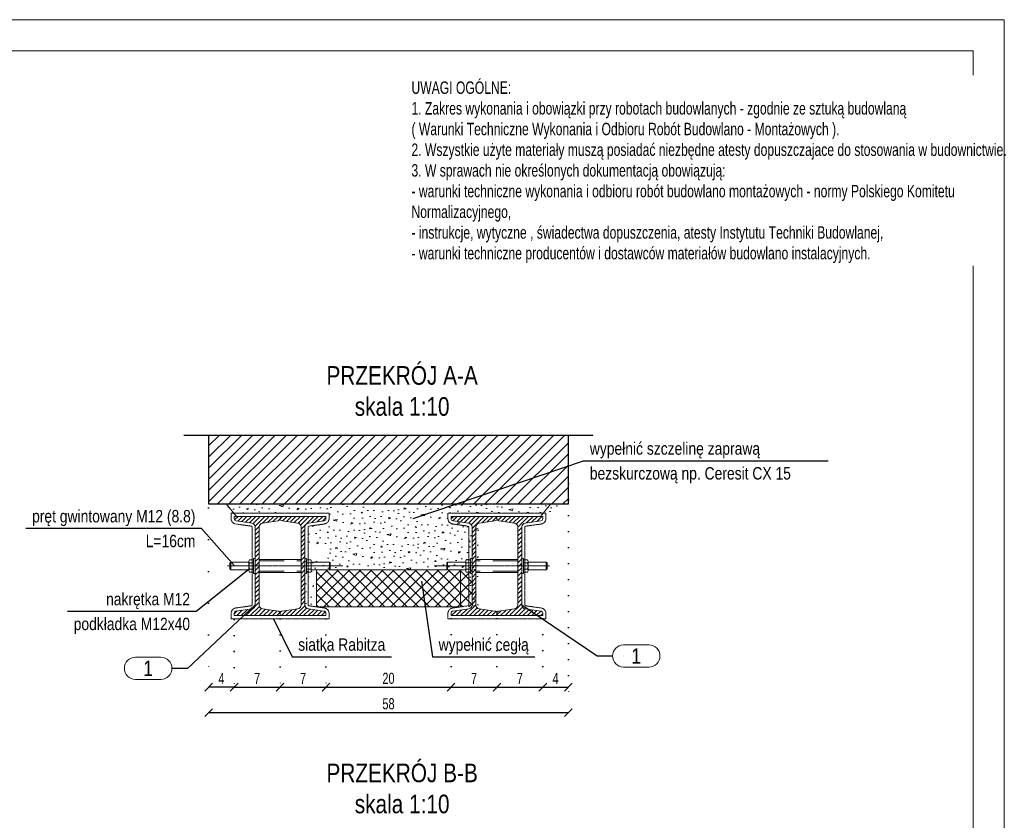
# Model space of a CAD drawing. Header units: millimetres. Extents: x 11149 to 111407, y -107619 to -23630.
# Tile 58 of 245: x 19105 to 19502, y -35683 to -35360. Entities that reach past the tile are written whole.
import ezdxf
from ezdxf.enums import TextEntityAlignment as Align

# ---------------------------------------------------------------- set-up
doc = ezdxf.new("R2010")
doc.units = ezdxf.units.MM
doc.header["$LTSCALE"] = 2
for name, pattern in [('CENTER2', [28.575, 19.05, -3.175, 3.175, -3.175]), ('DOT', [6.35, 0, -6.35]), ('HIDDEN', [9.525, 6.35, -3.175])]:
    doc.linetypes.add(name, pattern=pattern)
doc.layers.get('0').update_dxf_attribs({"plot": 0})
doc.layers.get('Defpoints').update_dxf_attribs({"color": 1})
for name, color, linetype, lineweight in [('e-cad_252', 252, 'HIDDEN', 9), ('e-cad_cienkie', 1, 'Continuous', 9), ('e-cad_kontur', 2, 'Continuous', 25), ('e-cad_opisy', 7, 'Continuous', 9), ('e-cad_osie', 22, 'CENTER2', 9), ('e-cad_stal_kontur', 222, 'Continuous', 20), ('e-cad_stal_ukryte', 222, 'HIDDEN', 9), ('e-cad_stal_wypelnienia', 224, 'Continuous', 9), ('e-cad_wymiary', 4, 'Continuous', 9), ('Opisy', 7, 'Continuous', 13)]:
    doc.layers.add(name, color=color, linetype=linetype, lineweight=lineweight)
doc.layers.add('e-cad_ukryte', color=30, linetype='HIDDEN')
doc.styles.add('e-cad_1', font='arial.ttf', dxfattribs={"width": 0.7})
doc.styles.add('e-cad_2', font='arial.ttf', dxfattribs={"width": 0.8})
doc.dimstyles.new('e-cad_1_10_[cm]', dxfattribs={"dimtxt": 1.8, "dimasz": 1.25, "dimexe": 1.25, "dimexo": 0.625, "dimgap": 0.5, "dimtad": 1, "dimdec": 0, "dimrnd": 1, "dimzin": 1, "dimtxsty": 'e-cad_1', "dimblk": 'OBLIQUE', "dimcen": 2.5, "dimclrd": 256, "dimclre": 252, "dimclrt": 7, "dimadec": 0, "dimazin": 0, "dimtfac": 1, "dimtix": 1, "dimtmove": 2, "dimatfit": 3, "dimldrblk": 'NONE', "dimfxl": 60, "dimfxlon": 1, "dimarcsym": 0})
doc.dimstyles.new('e-cad_1_25_10[cm]', dxfattribs={"dimscale": 2.5, "dimtxt": 1.8, "dimasz": 1.25, "dimexe": 1.25, "dimexo": 0.625, "dimgap": 0.5, "dimtad": 1, "dimdec": 0, "dimlfac": 0.4, "dimrnd": 1, "dimzin": 1, "dimtxsty": 'e-cad_1', "dimblk": 'OBLIQUE', "dimcen": 2.5, "dimclrd": 30, "dimclre": 252, "dimclrt": 7, "dimadec": 0, "dimazin": 0, "dimtfac": 1, "dimtix": 1, "dimtmove": 2, "dimatfit": 3, "dimfxl": 60, "dimfxlon": 1, "dimarcsym": 0})
doc.dimstyles.new('e-cad_1_25_[cm]', dxfattribs={"dimscale": 2.5, "dimtxt": 1.8, "dimasz": 1.25, "dimexe": 1.25, "dimexo": 0.625, "dimgap": 0.5, "dimtad": 1, "dimdec": 0, "dimrnd": 1, "dimzin": 1, "dimtxsty": 'e-cad_1', "dimblk": 'OBLIQUE', "dimcen": 2.5, "dimclrd": 256, "dimclre": 252, "dimclrt": 7, "dimadec": 0, "dimazin": 0, "dimtfac": 1, "dimtix": 1, "dimtmove": 2, "dimatfit": 3, "dimldrblk": 'NONE', "dimfxl": 60, "dimfxlon": 1, "dimarcsym": 0})
pattern_1 = [(45, (-2866.173, -52574.1856), (-0.89802561, 0.89802561), [])]
pattern_2 = [(225, (-2871.173, -52574.1856), (0.89802561, -0.89802561), [])]

# ---------------------------------------------------------------- blocks, each defined once
blk = doc.blocks.new('A3_poziom')
for points in [[(0, 0), (420, 0), (420, 297), (0, 297)], [(30, 5), (415, 5), (415, 292), (30, 292)]]:
    blk.add_lwpolyline(points, close=True)
blk = doc.blocks.new('_OBLIQUE')
at = {"color": 0, "linetype": 'ByBlock', "lineweight": -2}
blk.add_line((-0.5, -0.5), (0.5, 0.5), dxfattribs=at)
blk = doc.blocks.new('e-cad_StalOpisNiezliczalny_1')
at = {"layer": 'e-cad_cienkie', "ltscale": 0.4}
blk.add_lwpolyline([(5.87, 1.8), (1.78, 1.8, 0.991311), (1.78, -1.8), (5.87, -1.8, 0.991311)], format="xyb", close=True, dxfattribs=at)
at = {"layer": 'e-cad_opisy', "color": 9, "ltscale": 0.04, "style": 'e-cad_1', "width": 0.8}
blk.add_attdef('NR', text='', height=2.5, dxfattribs=at).set_placement((3.83, 0), align=Align.MIDDLE_CENTER)
blk = doc.blocks.new('*D1590')
at = {"layer": 'Defpoints', "color": 0, "ltscale": 0.5}
for p in [(19181.11, -35628.99), (19326.11, -35628.99), (19326.11, -35639.26)]:
    blk.add_point(p, dxfattribs=at)
at = {"layer": 'e-cad_wymiary', "color": 252, "linetype": 'DOT', "lineweight": -2}
for p, q in [((19181.11, -35630.56), (19181.11, -35642.38)), ((19326.11, -35630.56), (19326.11, -35642.38))]:
    blk.add_line(p, q, dxfattribs=at)
at = {"layer": 'e-cad_wymiary', "color": 30, "lineweight": -2}
blk.add_line((19181.11, -35639.26), (19326.11, -35639.26), dxfattribs=at)
at = {"layer": 'e-cad_wymiary', "color": 30, "lineweight": -2, "ltscale": 0.5, "xscale": 3.125, "yscale": 3.125, "zscale": 3.125, "rotation": 180}
blk.add_blockref('_OBLIQUE', (19181.11, -35639.26), dxfattribs=at)
at = {"layer": 'e-cad_wymiary', "color": 30, "lineweight": -2, "ltscale": 0.5, "xscale": 3.125, "yscale": 3.125, "zscale": 3.125}
blk.add_blockref('_OBLIQUE', (19326.11, -35639.26), dxfattribs=at)
at = {"layer": 'e-cad_wymiary', "color": 7, "ltscale": 0.5, "insert": (19253.61, -35635.71), "char_height": 4.5, "attachment_point": 5, "style": 'e-cad_1'}
blk.add_mtext('58', dxfattribs=at)
blk = doc.blocks.new('*D1591')
at = {"layer": 'Defpoints', "color": 0, "ltscale": 0.5}
for p in [(19181.11, -35555.17), (19191.4, -35600.17), (19181.11, -35628.99)]:
    blk.add_point(p, dxfattribs=at)
at = {"layer": 'e-cad_wymiary', "color": 252, "linetype": 'DOT', "lineweight": -2}
for p, q in [((19181.11, -35556.73), (19181.11, -35632.12)), ((19191.4, -35601.73), (19191.4, -35632.12))]:
    blk.add_line(p, q, dxfattribs=at)
at = {"layer": 'e-cad_wymiary', "color": 30, "lineweight": -2}
blk.add_line((19191.4, -35628.99), (19181.11, -35628.99), dxfattribs=at)
at = {"layer": 'e-cad_wymiary', "color": 30, "lineweight": -2, "ltscale": 0.5, "xscale": 3.125, "yscale": 3.125, "zscale": 3.125, "rotation": 180}
blk.add_blockref('_OBLIQUE', (19181.11, -35628.99), dxfattribs=at)
at = {"layer": 'e-cad_wymiary', "color": 30, "lineweight": -2, "ltscale": 0.5, "xscale": 3.125, "yscale": 3.125, "zscale": 3.125}
blk.add_blockref('_OBLIQUE', (19191.4, -35628.99), dxfattribs=at)
at = {"layer": 'e-cad_wymiary', "color": 7, "ltscale": 0.5, "insert": (19186.26, -35625.49), "char_height": 4.5, "attachment_point": 5, "style": 'e-cad_1'}
blk.add_mtext('4', dxfattribs=at)
blk = doc.blocks.new('*D1599')
at = {"layer": 'Defpoints', "color": 0, "ltscale": 0.5}
for p in [(19191.4, -35600.17), (19209.9, -35599.86), (19209.9, -35628.99)]:
    blk.add_point(p, dxfattribs=at)
at = {"layer": 'e-cad_wymiary', "color": 252, "linetype": 'DOT', "lineweight": -2, "ltscale": 0.5}
for p, q in [((19209.9, -35601.42), (19209.9, -35632.12)), ((19191.4, -35601.73), (19191.4, -35632.12))]:
    blk.add_line(p, q, dxfattribs=at)
at = {"layer": 'e-cad_wymiary', "color": 30, "lineweight": -2, "ltscale": 0.5}
blk.add_line((19191.4, -35628.99), (19209.9, -35628.99), dxfattribs=at)
at = {"layer": 'e-cad_wymiary', "color": 30, "lineweight": -2, "ltscale": 0.5, "xscale": 3.125, "yscale": 3.125, "zscale": 3.125, "rotation": 180}
blk.add_blockref('_OBLIQUE', (19191.4, -35628.99), dxfattribs=at)
at = {"layer": 'e-cad_wymiary', "color": 30, "lineweight": -2, "ltscale": 0.5, "xscale": 3.125, "yscale": 3.125, "zscale": 3.125}
blk.add_blockref('_OBLIQUE', (19209.9, -35628.99), dxfattribs=at)
at = {"layer": 'e-cad_wymiary', "color": 7, "ltscale": 0.5, "insert": (19200.65, -35625.49), "char_height": 4.5, "attachment_point": 5, "style": 'e-cad_1'}
blk.add_mtext('7', dxfattribs=at)
blk = doc.blocks.new('*D1600')
at = {"layer": 'Defpoints', "color": 0, "ltscale": 0.5}
for p in [(19209.9, -35599.86), (19228.4, -35599.9), (19228.4, -35628.99)]:
    blk.add_point(p, dxfattribs=at)
at = {"layer": 'e-cad_wymiary', "color": 252, "linetype": 'DOT', "lineweight": -2, "ltscale": 0.5}
for p, q in [((19209.9, -35601.42), (19209.9, -35632.12)), ((19228.4, -35601.46), (19228.4, -35632.12))]:
    blk.add_line(p, q, dxfattribs=at)
at = {"layer": 'e-cad_wymiary', "color": 30, "lineweight": -2, "ltscale": 0.5}
blk.add_line((19209.9, -35628.99), (19228.4, -35628.99), dxfattribs=at)
at = {"layer": 'e-cad_wymiary', "color": 30, "lineweight": -2, "ltscale": 0.5, "xscale": 3.125, "yscale": 3.125, "zscale": 3.125, "rotation": 180}
blk.add_blockref('_OBLIQUE', (19209.9, -35628.99), dxfattribs=at)
at = {"layer": 'e-cad_wymiary', "color": 30, "lineweight": -2, "ltscale": 0.5, "xscale": 3.125, "yscale": 3.125, "zscale": 3.125}
blk.add_blockref('_OBLIQUE', (19228.4, -35628.99), dxfattribs=at)
at = {"layer": 'e-cad_wymiary', "color": 7, "ltscale": 0.5, "insert": (19219.15, -35625.49), "char_height": 4.5, "attachment_point": 5, "style": 'e-cad_1'}
blk.add_mtext('7', dxfattribs=at)
blk = doc.blocks.new('*D1601')
at = {"layer": 'Defpoints', "color": 0, "ltscale": 0.5}
for p in [(19228.4, -35599.9), (19278.82, -35599.72), (19278.82, -35628.99)]:
    blk.add_point(p, dxfattribs=at)
at = {"layer": 'e-cad_wymiary', "color": 252, "linetype": 'DOT', "lineweight": -2, "ltscale": 0.5}
for p, q in [((19228.4, -35601.46), (19228.4, -35632.12)), ((19278.82, -35601.28), (19278.82, -35632.12))]:
    blk.add_line(p, q, dxfattribs=at)
at = {"layer": 'e-cad_wymiary', "color": 30, "lineweight": -2, "ltscale": 0.5}
blk.add_line((19228.4, -35628.99), (19278.82, -35628.99), dxfattribs=at)
at = {"layer": 'e-cad_wymiary', "color": 30, "lineweight": -2, "ltscale": 0.5, "xscale": 3.125, "yscale": 3.125, "zscale": 3.125, "rotation": 180}
blk.add_blockref('_OBLIQUE', (19228.4, -35628.99), dxfattribs=at)
at = {"layer": 'e-cad_wymiary', "color": 30, "lineweight": -2, "ltscale": 0.5, "xscale": 3.125, "yscale": 3.125, "zscale": 3.125}
blk.add_blockref('_OBLIQUE', (19278.82, -35628.99), dxfattribs=at)
at = {"layer": 'e-cad_wymiary', "color": 7, "ltscale": 0.5, "insert": (19253.61, -35625.45), "char_height": 4.5, "attachment_point": 5, "style": 'e-cad_1'}
blk.add_mtext('20', dxfattribs=at)
blk = doc.blocks.new('*D1602')
at = {"layer": 'Defpoints', "color": 0, "ltscale": 0.5}
for p in [(19278.82, -35599.72), (19297.32, -35599.72), (19297.32, -35628.99)]:
    blk.add_point(p, dxfattribs=at)
at = {"layer": 'e-cad_wymiary', "color": 252, "linetype": 'DOT', "lineweight": -2, "ltscale": 0.5}
for p, q in [((19278.82, -35601.28), (19278.82, -35632.12)), ((19297.32, -35601.28), (19297.32, -35632.12))]:
    blk.add_line(p, q, dxfattribs=at)
at = {"layer": 'e-cad_wymiary', "color": 30, "lineweight": -2, "ltscale": 0.5}
blk.add_line((19278.82, -35628.99), (19297.32, -35628.99), dxfattribs=at)
at = {"layer": 'e-cad_wymiary', "color": 30, "lineweight": -2, "ltscale": 0.5, "xscale": 3.125, "yscale": 3.125, "zscale": 3.125, "rotation": 180}
blk.add_blockref('_OBLIQUE', (19278.82, -35628.99), dxfattribs=at)
at = {"layer": 'e-cad_wymiary', "color": 30, "lineweight": -2, "ltscale": 0.5, "xscale": 3.125, "yscale": 3.125, "zscale": 3.125}
blk.add_blockref('_OBLIQUE', (19297.32, -35628.99), dxfattribs=at)
at = {"layer": 'e-cad_wymiary', "color": 7, "ltscale": 0.5, "insert": (19288.07, -35625.49), "char_height": 4.5, "attachment_point": 5, "style": 'e-cad_1'}
blk.add_mtext('7', dxfattribs=at)
blk = doc.blocks.new('*D1603')
at = {"layer": 'Defpoints', "color": 0, "ltscale": 0.5}
for p in [(19297.32, -35599.72), (19315.82, -35599.72), (19315.82, -35628.99)]:
    blk.add_point(p, dxfattribs=at)
at = {"layer": 'e-cad_wymiary', "color": 252, "linetype": 'DOT', "lineweight": -2, "ltscale": 0.5}
for p, q in [((19297.32, -35601.28), (19297.32, -35632.12)), ((19315.82, -35601.28), (19315.82, -35632.12))]:
    blk.add_line(p, q, dxfattribs=at)
at = {"layer": 'e-cad_wymiary', "color": 30, "lineweight": -2, "ltscale": 0.5}
blk.add_line((19297.32, -35628.99), (19315.82, -35628.99), dxfattribs=at)
at = {"layer": 'e-cad_wymiary', "color": 30, "lineweight": -2, "ltscale": 0.5, "xscale": 3.125, "yscale": 3.125, "zscale": 3.125, "rotation": 180}
blk.add_blockref('_OBLIQUE', (19297.32, -35628.99), dxfattribs=at)
at = {"layer": 'e-cad_wymiary', "color": 30, "lineweight": -2, "ltscale": 0.5, "xscale": 3.125, "yscale": 3.125, "zscale": 3.125}
blk.add_blockref('_OBLIQUE', (19315.82, -35628.99), dxfattribs=at)
at = {"layer": 'e-cad_wymiary', "color": 7, "ltscale": 0.5, "insert": (19306.57, -35625.49), "char_height": 4.5, "attachment_point": 5, "style": 'e-cad_1'}
blk.add_mtext('7', dxfattribs=at)
blk = doc.blocks.new('*D1604')
at = {"layer": 'Defpoints', "color": 0, "ltscale": 0.5}
for p in [(19326.11, -35545.33), (19315.82, -35599.72), (19326.11, -35628.99)]:
    blk.add_point(p, dxfattribs=at)
at = {"layer": 'e-cad_wymiary', "color": 252, "linetype": 'DOT', "lineweight": -2, "ltscale": 0.5}
for p, q in [((19326.11, -35546.9), (19326.11, -35632.12)), ((19315.82, -35601.28), (19315.82, -35632.12))]:
    blk.add_line(p, q, dxfattribs=at)
at = {"layer": 'e-cad_wymiary', "color": 30, "lineweight": -2, "ltscale": 0.5}
blk.add_line((19315.82, -35628.99), (19326.11, -35628.99), dxfattribs=at)
at = {"layer": 'e-cad_wymiary', "color": 30, "lineweight": -2, "ltscale": 0.5, "xscale": 3.125, "yscale": 3.125, "zscale": 3.125, "rotation": 180}
blk.add_blockref('_OBLIQUE', (19315.82, -35628.99), dxfattribs=at)
at = {"layer": 'e-cad_wymiary', "color": 30, "lineweight": -2, "ltscale": 0.5, "xscale": 3.125, "yscale": 3.125, "zscale": 3.125}
blk.add_blockref('_OBLIQUE', (19326.11, -35628.99), dxfattribs=at)
at = {"layer": 'e-cad_wymiary', "color": 7, "ltscale": 0.5, "insert": (19320.97, -35625.49), "char_height": 4.5, "attachment_point": 5, "style": 'e-cad_1'}
blk.add_mtext('4', dxfattribs=at)

msp = doc.modelspace()

# ---------------------------------------------------------------- hatches: boundary and pattern name
at = {"layer": 'e-cad_252', "ltscale": 10}
h = msp.add_hatch(dxfattribs=at)
h.set_pattern_fill('ANSI31', color=256)
h.set_pattern_definition([(45, (14969.889, -35261.889), (-2.245064, 2.245064), [])])
h.paths.add_polyline_path([(19181.11, -35527.42), (19181.11, -35555.17), (19326.11, -35555.17), (19326.11, -35527.42)])
at = {"layer": 'e-cad_252', "ltscale": 0.8}
h = msp.add_hatch(dxfattribs=at)
h.set_pattern_fill('CONC', color=256, scale=0.625, angle=30)
h.set_pattern_definition([(30, (12257.692, -34929.61), (-7.9375, 13.748153), [0, -15.875]), (30, (12260.608, -34934.343), (-7.9375, 13.748153), [0, -15.875]), (30, (12256.734, -34926.68), (-7.9375, 13.748153), [0, -15.875]), (8.1986, (12252.0454, -34935.07), (49.1819629, 10.0643501), [1.709785, -83.77971]), (246.8699, (12253.7378, -34934.8263), (25.3694577, 51.3088076), [0.79375, -78.58125]), (160.6013, (12253.426, -34935.5562), (116.36576442, -42.80140287), [1.463596, -144.896665]), (236.5651, (12249.8416, -34939.8254), (-5.810631, -21.6856646), [0.35498, -35.1426]), (356.3099, (12249.646, -34940.1216), (35.433811, 2.1268249), [0.57239, -56.66575]), (138.4349, (12250.217, -34940.1585), (-29.6231348, 19.5588252), [0.502015, -49.699148]), (255, (12259.434, -34936.12), (7.937502, -13.748158), [0.673513, -21.77712]), (30, (12259.26, -34936.77), (5.810653, 21.685653), [0.9525, -14.9225]), (165, (12260.085, -34936.295), (-13.748158, -7.937502), [0.673513, -21.77712]), (281.5651, (12252.7044, -34928.274), (-2.126872, 35.4338), [0.502015, -49.699148]), (30, (12252.805, -34928.766), (5.810653, 21.685653), [0.79375, -15.08125]), (173.1301, (12253.4924, -34928.369), (-57.1194597, 3.6838089), [0.79375, -78.58125]), (243.6901, (12245.3385, -34932.3433), (19.55879, 29.623168), [0.57239, -56.66575]), (11.5651, (12245.085, -34932.8564), (-35.4338, -2.126872), [1.00403, -49.197133]), (156.8699, (12246.0684, -34932.655), (51.3088076, -25.3694577), [0.79375, -78.58125]), (30, (12249.643, -34930.591), (-7.9375, 13.748153), [0, -15.875]), (30, (12247.995, -34936.309), (-7.9375, 13.748153), [0, -15.875]), (30, (12254.781, -34939.173), (-7.9375, 13.748153), [0, -15.875]), (30, (12256.032, -34932.768), (-7.9375, 13.748153), [0, -15.875]), (30, (12250.696, -34932.733), (-7.9375, 13.748153), [0, -15.875]), (30, (12247.433, -34934.067), (-7.9375, 13.748153), [0, -15.875]), (30, (12249.147, -34934.177), (-7.9375, 13.748153), [0, -15.875]), (30, (12250.502, -34937.794), (-7.9375, 13.748153), [0, -15.875]), (30, (12246.885, -34939.15), (-7.9375, 13.748153), [0, -15.875]), (30, (12245.197, -34935.908), (-7.9375, 13.748153), [0, -15.875]), (30, (12243.038, -34933.121), (-7.9375, 13.748153), [0, -15.875]), (30, (12246.983, -34930.111), (-7.9375, 13.748153), [0, -15.875]), (30, (12249.69, -34927.815), (-7.9375, 13.748153), [0, -15.875]), (30, (12254.819, -34925.587), (-7.9375, 13.748153), [0, -15.875]), (30, (12253.98, -34931.753), (-7.9375, 13.748153), [0, -15.875]), (30, (12251.176, -34930.073), (-7.9375, 13.748153), [0, -15.875]), (30, (12256.086, -34936.037), (-7.9375, 13.748153), [0, -15.875]), (30, (12252.359, -34939.105), (-7.9375, 13.748153), [0, -15.875]), (30, (12258.23, -34939.749), (-7.9375, 13.748153), [0, -15.875]), (30, (12253.216, -34941.543), (-7.9375, 13.748153), [0, -15.875]), (30, (12249.055, -34944.496), (-7.9375, 13.748153), [0, -15.875]), (30, (12251.102, -34944.23), (-7.9375, 13.748153), [0, -15.875]), (30, (12250.128, -34942.226), (-7.9375, 13.748153), [0, -15.875]), (30, (12260.609, -34939.108), (-7.9375, 13.748153), [0, -15.875]), (30, (12259.005, -34932.519), (-7.9375, 13.748153), [0, -15.875]), (30, (12255.936, -34928.791), (-7.9375, 13.748153), [0, -15.875]), (30, (12255.327, -34942.341), (-7.9375, 13.748153), [0, -15.875])])
h.paths.add_polyline_path([(19186.9, -35555.17), (19322.82, -35555.17), (19319.66, -35558.92), (19281.32, -35558.92), (19281.32, -35561.08, 0.370662), (19283.21, -35563.25), (19289.5, -35564.13, -0.363012), (19289.78, -35564.46), (19289.78, -35595.88, -0.363012), (19289.5, -35596.21), (19286.35, -35596.65), (19286.35, -35581.65), (19223.37, -35581.65), (19223.37, -35596.65), (19220.23, -35596.21, -0.363012), (19219.94, -35595.88), (19219.94, -35577.66), (19221, -35577.66, 0.053615), (19221.11, -35577.44), (19229.25, -35577.44), (19229.25, -35573.66), (19228.89, -35573.96), (19228.51, -35573.59), (19221.19, -35573.59), (19221.19, -35573.31, 0.147831), (19221, -35572.69), (19219.94, -35572.69), (19219.94, -35564.46, -0.363012), (19220.23, -35564.13), (19226.51, -35563.25, 0.370662), (19228.4, -35561.08), (19228.4, -35558.92), (19190.06, -35558.92)])
at = {"layer": 'e-cad_252', "ltscale": 10}
h = msp.add_hatch(dxfattribs=at)
h.set_pattern_fill('ANSI37', color=256)
h.set_pattern_definition([(45, (13699.063, -35265.5372), (-2.245064, 2.245064), []), (135, (13699.063, -35265.5372), (-2.245064, -2.245064), [])])
h.paths.add_polyline_path([(19287.6, -35581.76), (19224.62, -35581.76), (19224.62, -35585.44), (19224.62, -35596.65), (19287.6, -35596.65), (19287.6, -35585.44)])
at = {"layer": 'e-cad_stal_wypelnienia', "ltscale": 0.02}
h = msp.add_hatch(dxfattribs=at)
h.set_pattern_fill('ANSI31', color=256, scale=0.4, style=0)
h.set_pattern_definition(pattern_1)
edge = h.paths.add_edge_path()
edge.add_line((19191.4, -35600.17), (19191.4, -35599.27))
edge.add_ellipse((19192.36, -35599.28), major_axis=(-0.916, 0.287), ratio=1, start_angle=295.852, end_angle=376.852, ccw=False)
edge.add_line((19192.22, -35598.33), (19198.51, -35597.45))
edge.add_ellipse((19198.27, -35595.87), major_axis=(1.59, 0), ratio=1, start_angle=278.4848, end_angle=359.4848)
edge.add_line((19199.86, -35595.89), (19199.86, -35564.45))
edge.add_ellipse((19198.27, -35564.47), major_axis=(1.59, 0), ratio=1, start_angle=0.5152, end_angle=81.5152)
edge.add_line((19198.51, -35562.89), (19192.22, -35562.01))
edge.add_ellipse((19192.36, -35561.06), major_axis=(-0.933, -0.228), ratio=1, start_angle=346.7782, end_angle=427.7782, ccw=False)
edge.add_line((19191.4, -35561.07), (19191.4, -35560.17))
edge.add_line((19191.4, -35560.17), (19209.9, -35560.17))
edge.add_line((19209.9, -35560.17), (19209.9, -35561.07))
edge.add_ellipse((19208.94, -35561.06), major_axis=(-0.933, 0.228), ratio=1, start_angle=472.2218, end_angle=553.2218, ccw=False)
edge.add_line((19209.08, -35562.01), (19202.8, -35562.89))
edge.add_ellipse((19203.03, -35564.47), major_axis=(1.59, 0), ratio=1, start_angle=98.4848, end_angle=179.4848)
edge.add_line((19201.44, -35564.45), (19201.44, -35595.89))
edge.add_ellipse((19203.03, -35595.87), major_axis=(1.59, 0), ratio=1, start_angle=180.5152, end_angle=261.5152)
edge.add_line((19202.8, -35597.45), (19209.08, -35598.33))
edge.add_ellipse((19208.94, -35599.28), major_axis=(-0.842, -0.461), ratio=1, start_angle=511.8459, end_angle=592.8459, ccw=False)
edge.add_line((19209.9, -35599.27), (19209.9, -35600.17))
edge.add_line((19209.9, -35600.17), (19191.4, -35600.17))
h = msp.add_hatch(dxfattribs=at)
h.set_pattern_fill('ANSI31', color=256, scale=0.4, style=0)
h.set_pattern_definition(pattern_1)
edge = h.paths.add_edge_path()
edge.add_line((19209.9, -35600.17), (19209.9, -35599.27))
edge.add_ellipse((19210.86, -35599.28), major_axis=(-0.821, -0.497), ratio=1, start_angle=247.323, end_angle=328.323, ccw=False)
edge.add_line((19210.72, -35598.33), (19217.01, -35597.45))
edge.add_ellipse((19216.77, -35595.87), major_axis=(1.59, 0), ratio=1, start_angle=278.4848, end_angle=359.4848)
edge.add_line((19218.36, -35595.89), (19218.36, -35564.45))
edge.add_ellipse((19216.77, -35564.47), major_axis=(1.59, 0), ratio=1, start_angle=0.5152, end_angle=81.5152)
edge.add_line((19217.01, -35562.89), (19210.72, -35562.01))
edge.add_ellipse((19210.86, -35561.06), major_axis=(-0.899, -0.336), ratio=1, start_angle=340.0583, end_angle=421.0583, ccw=False)
edge.add_line((19209.9, -35561.07), (19209.9, -35560.17))
edge.add_line((19209.9, -35560.17), (19228.4, -35560.17))
edge.add_line((19228.4, -35560.17), (19228.4, -35561.07))
edge.add_ellipse((19227.44, -35561.06), major_axis=(-0.933, 0.228), ratio=1, start_angle=472.2218, end_angle=553.2218, ccw=False)
edge.add_line((19227.58, -35562.01), (19221.3, -35562.89))
edge.add_ellipse((19221.53, -35564.47), major_axis=(1.59, 0), ratio=1, start_angle=98.4848, end_angle=179.4848)
edge.add_line((19219.94, -35564.45), (19219.94, -35595.89))
edge.add_ellipse((19221.53, -35595.87), major_axis=(1.59, 0), ratio=1, start_angle=180.5152, end_angle=261.5152)
edge.add_line((19221.3, -35597.45), (19227.58, -35598.33))
edge.add_ellipse((19227.44, -35599.28), major_axis=(-0.842, -0.461), ratio=1, start_angle=511.8459, end_angle=592.8459, ccw=False)
edge.add_line((19228.4, -35599.27), (19228.4, -35600.17))
edge.add_line((19228.4, -35600.17), (19209.9, -35600.17))
h = msp.add_hatch(dxfattribs=at)
h.set_pattern_fill('ANSI31', color=256, scale=0.4, angle=180, style=0)
h.set_pattern_definition(pattern_2)
edge = h.paths.add_edge_path()
edge.add_line((19278.82, -35599.27), (19278.82, -35600.17))
edge.add_line((19278.82, -35600.17), (19297.32, -35600.17))
edge.add_line((19297.32, -35600.17), (19297.32, -35599.27))
edge.add_ellipse((19296.36, -35599.28), major_axis=(0.916, -0.287), ratio=1, start_angle=17.8824, end_angle=98.8824)
edge.add_line((19296.5, -35598.33), (19290.22, -35597.45))
edge.add_ellipse((19290.45, -35595.87), major_axis=(-1.59, 0), ratio=1, start_angle=360.5152, end_angle=441.5152, ccw=False)
edge.add_line((19288.86, -35595.89), (19288.86, -35564.45))
edge.add_ellipse((19290.45, -35564.47), major_axis=(-1.59, 0), ratio=1, start_angle=278.4848, end_angle=359.4848, ccw=False)
edge.add_line((19290.22, -35562.89), (19296.5, -35562.01))
edge.add_ellipse((19296.36, -35561.06), major_axis=(0.933, 0.228), ratio=1, start_angle=264.7478, end_angle=345.7478)
edge.add_line((19297.32, -35561.07), (19297.32, -35560.17))
edge.add_line((19297.32, -35560.17), (19278.82, -35560.17))
edge.add_line((19278.82, -35560.17), (19278.82, -35561.07))
edge.add_ellipse((19279.78, -35561.06), major_axis=(0.933, -0.228), ratio=1, start_angle=194.2522, end_angle=275.2522)
edge.add_line((19279.64, -35562.01), (19285.93, -35562.89))
edge.add_ellipse((19285.69, -35564.47), major_axis=(-1.59, 0), ratio=1, start_angle=180.5152, end_angle=261.5152, ccw=False)
edge.add_line((19287.28, -35564.45), (19287.28, -35595.89))
edge.add_ellipse((19285.69, -35595.87), major_axis=(-1.59, 0), ratio=1, start_angle=458.4848, end_angle=539.4848, ccw=False)
edge.add_line((19285.93, -35597.45), (19279.64, -35598.33))
edge.add_ellipse((19279.78, -35599.28), major_axis=(0.842, 0.461), ratio=1, start_angle=69.8155, end_angle=150.8155)
h = msp.add_hatch(dxfattribs=at)
h.set_pattern_fill('ANSI31', color=256, scale=0.4, angle=180, style=0)
h.set_pattern_definition(pattern_2)
edge = h.paths.add_edge_path()
edge.add_line((19297.32, -35599.27), (19297.32, -35600.17))
edge.add_line((19297.32, -35600.17), (19315.82, -35600.17))
edge.add_line((19315.82, -35600.17), (19315.82, -35599.27))
edge.add_ellipse((19314.86, -35599.28), major_axis=(0.916, -0.287), ratio=1, start_angle=17.8824, end_angle=98.8824)
edge.add_line((19315, -35598.33), (19308.72, -35597.45))
edge.add_ellipse((19308.95, -35595.87), major_axis=(-1.13, -1.13), ratio=1, start_angle=315.5152, end_angle=396.5152, ccw=False)
edge.add_line((19307.36, -35595.89), (19307.36, -35564.45))
edge.add_ellipse((19308.95, -35564.47), major_axis=(-1.59, 0), ratio=1, start_angle=278.4848, end_angle=359.4848, ccw=False)
edge.add_line((19308.72, -35562.89), (19315, -35562.01))
edge.add_ellipse((19314.86, -35561.06), major_axis=(0.933, 0.228), ratio=1, start_angle=264.7478, end_angle=345.7478)
edge.add_line((19315.82, -35561.07), (19315.82, -35560.17))
edge.add_line((19315.82, -35560.17), (19297.32, -35560.17))
edge.add_line((19297.32, -35560.17), (19297.32, -35561.07))
edge.add_ellipse((19298.28, -35561.06), major_axis=(0.933, -0.228), ratio=1, start_angle=194.2522, end_angle=275.2522)
edge.add_line((19298.14, -35562.01), (19304.43, -35562.89))
edge.add_ellipse((19304.19, -35564.47), major_axis=(-1.59, 0), ratio=1, start_angle=180.5152, end_angle=261.5152, ccw=False)
edge.add_line((19305.78, -35564.45), (19305.78, -35595.89))
edge.add_ellipse((19304.19, -35595.87), major_axis=(-1.59, 0), ratio=1, start_angle=458.4848, end_angle=539.4848, ccw=False)
edge.add_line((19304.43, -35597.45), (19298.14, -35598.33))
edge.add_ellipse((19298.28, -35599.28), major_axis=(0.842, 0.461), ratio=1, start_angle=69.8155, end_angle=150.8155)

# ---------------------------------------------------------------- linework, layer by layer
at = {"layer": 'e-cad_cienkie', "color": 0, "ltscale": 0.8}
for points in [[(19197.55, -35578.93, -0.302267), (19197.55, -35577.69)], [(19222.25, -35578.93, 0.302267), (19222.25, -35577.69)], [(19284.97, -35578.93, -0.302267), (19284.97, -35577.69)], [(19309.67, -35578.93, 0.302267), (19309.67, -35577.69)], [(19197.55, -35581.41, -0.151134), (19197.55, -35578.93)], [(19197.55, -35582.65, -0.302267), (19197.55, -35581.41)], [(19222.25, -35581.41, 0.151134), (19222.25, -35578.93)], [(19222.25, -35582.65, 0.302267), (19222.25, -35581.41)], [(19284.97, -35581.41, -0.151134), (19284.97, -35578.93)], [(19284.97, -35582.65, -0.302267), (19284.97, -35581.41)], [(19309.67, -35581.41, 0.151134), (19309.67, -35578.93)], [(19309.67, -35582.65, 0.302267), (19309.67, -35581.41)]]:
    msp.add_lwpolyline(points, format="xyb", dxfattribs=at)
for points in [[(19199.24, -35577.69), (19197.55, -35577.69)], [(19199.86, -35583.17), (19199.86, -35577.17), (19199.24, -35577.17), (19199.24, -35583.17), (19199.86, -35583.17)], [(19199.24, -35582.65), (19199.24, -35577.69)], [(19219.94, -35583.17), (19219.94, -35577.17), (19220.56, -35577.17), (19220.56, -35583.17), (19219.94, -35583.17)], [(19220.56, -35577.69), (19222.25, -35577.69)], [(19220.56, -35582.65), (19220.56, -35577.69)], [(19286.66, -35577.69), (19284.97, -35577.69)], [(19287.28, -35583.17), (19287.28, -35577.17), (19286.66, -35577.17), (19286.66, -35583.17), (19287.28, -35583.17)], [(19286.66, -35582.65), (19286.66, -35577.69)], [(19307.36, -35583.17), (19307.36, -35577.17), (19307.98, -35577.17), (19307.98, -35583.17), (19307.36, -35583.17)], [(19307.98, -35577.69), (19309.67, -35577.69)], [(19307.98, -35582.65), (19307.98, -35577.69)], [(19197.36, -35582.03), (19197.36, -35578.31)], [(19199.24, -35578.93), (19197.36, -35578.93)], [(19199.24, -35581.41), (19197.36, -35581.41)], [(19220.56, -35578.93), (19222.44, -35578.93)], [(19220.56, -35581.41), (19222.44, -35581.41)], [(19222.44, -35582.03), (19222.44, -35578.31)], [(19284.78, -35582.03), (19284.78, -35578.31)], [(19286.66, -35578.93), (19284.78, -35578.93)], [(19286.66, -35581.41), (19284.78, -35581.41)], [(19307.98, -35578.93), (19309.86, -35578.93)], [(19307.98, -35581.41), (19309.86, -35581.41)], [(19309.86, -35582.03), (19309.86, -35578.31)], [(19199.24, -35582.65), (19197.55, -35582.65)], [(19220.56, -35582.65), (19222.25, -35582.65)], [(19286.66, -35582.65), (19284.97, -35582.65)], [(19307.98, -35582.65), (19309.67, -35582.65)]]:
    msp.add_lwpolyline(points, dxfattribs=at)
at = {"layer": 'e-cad_kontur', "ltscale": 0.8}
for p, q in [((19181.11, -35527.42), (19181.11, -35555.17)), ((19326.11, -35555.17), (19326.11, -35527.42)), ((19181.11, -35555.17), (19326.11, -35555.17))]:
    msp.add_line(p, q, dxfattribs=at)
at = {"layer": 'e-cad_opisy', "color": 0, "linetype": 'HIDDEN', "ltscale": 4}
for p, q in [((19189.66, -35578.95), (19189.66, -35581.38)), ((19190.04, -35578.58), (19190.04, -35581.75)), ((19229.76, -35578.58), (19229.76, -35581.76)), ((19230.14, -35578.96), (19230.14, -35581.38)), ((19277.08, -35578.96), (19277.08, -35581.38)), ((19277.46, -35578.58), (19277.46, -35581.76)), ((19317.18, -35578.58), (19317.18, -35581.75)), ((19317.56, -35578.95), (19317.56, -35581.38))]:
    msp.add_line(p, q, dxfattribs=at)
for points in [[(19189.66, -35578.95), (19190.04, -35578.58), (19197.36, -35578.58)], [(19189.66, -35581.38), (19190.04, -35581.75), (19197.36, -35581.75)], [(19230.14, -35578.96), (19229.76, -35578.58), (19222.44, -35578.58)], [(19230.14, -35581.38), (19229.76, -35581.76), (19222.44, -35581.76)], [(19277.08, -35578.96), (19277.46, -35578.58), (19284.78, -35578.58)], [(19277.08, -35581.38), (19277.46, -35581.76), (19284.78, -35581.76)], [(19317.56, -35578.95), (19317.18, -35578.58), (19309.86, -35578.58)], [(19317.56, -35581.38), (19317.18, -35581.75), (19309.86, -35581.75)]]:
    msp.add_lwpolyline(points, dxfattribs=at)
at = {"layer": 'e-cad_osie', "ltscale": 0.02}
for points in [[(19188.75, -35580.17), (19235.35, -35580.17)], [(19318.47, -35580.17), (19271.87, -35580.17)]]:
    msp.add_lwpolyline(points, dxfattribs=at)
at = {"layer": 'e-cad_stal_kontur', "linetype": 'HIDDEN', "ltscale": 0.01}
for p, q in [((19190.15, -35561.08), (19190.15, -35558.92)), ((19190.15, -35558.92), (19229.65, -35558.92)), ((19229.65, -35558.92), (19229.65, -35561.08)), ((19317.07, -35558.92), (19277.57, -35558.92)), ((19277.57, -35558.92), (19277.57, -35561.08)), ((19317.07, -35561.08), (19317.07, -35558.92)), ((19198.33, -35564.13), (19192.04, -35563.25)), ((19198.61, -35595.88), (19198.61, -35564.46)), ((19221.19, -35564.46), (19221.19, -35595.88)), ((19227.76, -35563.25), (19221.48, -35564.13)), ((19279.46, -35563.25), (19285.75, -35564.13)), ((19286.03, -35564.46), (19286.03, -35595.88)), ((19308.61, -35595.88), (19308.61, -35564.46)), ((19308.9, -35564.13), (19315.18, -35563.25)), ((19192.04, -35597.09), (19198.33, -35596.21)), ((19221.48, -35596.21), (19227.76, -35597.09)), ((19285.75, -35596.21), (19279.46, -35597.09)), ((19315.18, -35597.09), (19308.9, -35596.21)), ((19190.15, -35601.42), (19190.15, -35599.27)), ((19190.15, -35601.42), (19229.65, -35601.42)), ((19229.65, -35599.27), (19229.65, -35601.42)), ((19277.57, -35599.27), (19277.57, -35601.42)), ((19317.07, -35601.42), (19277.57, -35601.42)), ((19317.07, -35601.42), (19317.07, -35599.27))]:
    msp.add_line(p, q, dxfattribs=at)
at = {"layer": 'e-cad_stal_kontur', "ltscale": 0.02}
for points in [[(19191.4, -35600.17), (19191.4, -35599.27, -0.368919), (19192.22, -35598.33), (19198.51, -35597.45, 0.368919), (19199.86, -35595.89), (19199.86, -35564.45, 0.368919), (19198.51, -35562.89), (19192.22, -35562.01, -0.368919), (19191.4, -35561.07), (19191.4, -35560.17), (19209.9, -35560.17), (19209.9, -35561.07, -0.368919), (19209.08, -35562.01), (19202.8, -35562.89, 0.368919), (19201.44, -35564.45), (19201.44, -35595.89, 0.368919), (19202.8, -35597.45), (19209.08, -35598.33, -0.368919), (19209.9, -35599.27), (19209.9, -35600.17), (19191.4, -35600.17)], [(19209.9, -35600.17), (19209.9, -35599.27, -0.368919), (19210.72, -35598.33), (19217.01, -35597.45, 0.368919), (19218.36, -35595.89), (19218.36, -35564.45, 0.368919), (19217.01, -35562.89), (19210.72, -35562.01, -0.368919), (19209.9, -35561.07), (19209.9, -35560.17), (19228.4, -35560.17), (19228.4, -35561.07, -0.368919), (19227.58, -35562.01), (19221.3, -35562.89, 0.368919), (19219.94, -35564.45), (19219.94, -35595.89, 0.368919), (19221.3, -35597.45), (19227.58, -35598.33, -0.368919), (19228.4, -35599.27), (19228.4, -35600.17), (19209.9, -35600.17)], [(19297.32, -35600.17), (19297.32, -35599.27, 0.368919), (19296.5, -35598.33), (19290.22, -35597.45, -0.368919), (19288.86, -35595.89), (19288.86, -35564.45, -0.368919), (19290.22, -35562.89), (19296.5, -35562.01, 0.368919), (19297.32, -35561.07), (19297.32, -35560.17), (19278.82, -35560.17), (19278.82, -35561.07, 0.368919), (19279.64, -35562.01), (19285.93, -35562.89, -0.368919), (19287.28, -35564.45), (19287.28, -35595.89, -0.368919), (19285.93, -35597.45), (19279.64, -35598.33, 0.368919), (19278.82, -35599.27), (19278.82, -35600.17), (19297.32, -35600.17)], [(19315.82, -35600.17), (19315.82, -35599.27, 0.368919), (19315, -35598.33), (19308.72, -35597.45, -0.368919), (19307.36, -35595.89), (19307.36, -35564.45, -0.368919), (19308.72, -35562.89), (19315, -35562.01, 0.368919), (19315.82, -35561.07), (19315.82, -35560.17), (19297.32, -35560.17), (19297.32, -35561.07, 0.368919), (19298.14, -35562.01), (19304.43, -35562.89, -0.368919), (19305.78, -35564.45), (19305.78, -35595.89, -0.368919), (19304.43, -35597.45), (19298.14, -35598.33, 0.368919), (19297.32, -35599.27), (19297.32, -35600.17), (19315.82, -35600.17)]]:
    msp.add_lwpolyline(points, format="xyb", dxfattribs=at)
at = {"layer": 'e-cad_stal_kontur', "color": 0, "ltscale": 0.8}
for points in [[(19201.44, -35577.51), (19218.36, -35577.51), (19218.36, -35582.83), (19201.44, -35582.83)], [(19305.78, -35577.51), (19288.86, -35577.51), (19288.86, -35582.83), (19305.78, -35582.83)]]:
    msp.add_lwpolyline(points, close=True, dxfattribs=at)
at = {"layer": 'e-cad_stal_kontur', "linetype": 'HIDDEN', "ltscale": 0.01}
for centre, radius, start, end in [((19192.36, -35561.06), 2.21, 180.3396, 261.6908), ((19227.44, -35561.06), 2.21, 278.3092, 359.6604), ((19279.78, -35561.06), 2.21, 180.3396, 261.6908), ((19314.86, -35561.06), 2.21, 278.3092, 359.6604), ((19198.27, -35564.47), 0.342, 1.1122, 80.9182), ((19221.53, -35564.47), 0.342, 99.0818, 178.8878), ((19285.69, -35564.47), 0.342, 1.1122, 80.9182), ((19308.95, -35564.47), 0.342, 99.0818, 178.8878), ((19192.36, -35599.28), 2.21, 98.3092, 179.6604), ((19227.44, -35599.28), 2.21, 0.3396, 81.6908), ((19279.78, -35599.28), 2.21, 98.3092, 179.6604), ((19314.86, -35599.28), 2.21, 0.3396, 81.6908)]:
    msp.add_arc(centre, radius, start, end, dxfattribs=at)
at = {"layer": 'e-cad_stal_kontur', "ltscale": 0.02}
for centre, start, end in [((19198.27, -35595.87), 279.0818, 358.8878), ((19221.53, -35595.87), 181.1122, 260.9182), ((19285.69, -35595.87), 279.0818, 358.8878), ((19308.95, -35595.87), 181.1122, 260.9182)]:
    msp.add_arc(centre, 0.342, start, end, dxfattribs=at)
at = {"layer": 'e-cad_stal_ukryte', "color": 0, "ltscale": 0.8}
for points in [[(19201.44, -35578.13), (19218.36, -35578.13)], [(19305.78, -35578.13), (19288.86, -35578.13)], [(19201.44, -35582.21), (19218.36, -35582.21)], [(19305.78, -35582.21), (19288.86, -35582.21)]]:
    msp.add_lwpolyline(points, dxfattribs=at)
at = {"layer": 'e-cad_ukryte', "ltscale": 0.02}
msp.add_line((19171.11, -35527.42), (19336.11, -35527.42), dxfattribs=at)
at = {"layer": 'e-cad_wymiary', "ltscale": 0.4}
for p, q in [((19192.36, -35560.17), (19188.15, -35555.17)), ((19314.86, -35560.17), (19319.07, -35555.17))]:
    msp.add_line(p, q, dxfattribs=at)
at = {"layer": 'e-cad_wymiary'}
msp.add_lwpolyline([(19282.6, -35581.76), (19224.62, -35581.76), (19224.62, -35596.65), (19282.6, -35596.65)], close=True, dxfattribs=at)

# ---------------------------------------------------------------- block references
at = {"layer": 'e-cad_opisy', "ltscale": 0.02, "xscale": 2.5, "yscale": 2.5, "zscale": 2.5}
msp.add_blockref('A3_poziom', (18451.87, -36102.55), dxfattribs=at)
at = {"layer": 'e-cad_opisy'}
ref = msp.add_blockref('e-cad_StalOpisNiezliczalny_1', (19363.05, -35616.42), dxfattribs=dict(at, xscale=-2.5, yscale=2.5, zscale=2.5))
ref.add_attrib('NR', '1', dxfattribs={"color": 9, "height": 6.25, "style": 'e-cad_1', "width": 0.8}).set_placement((19353.49, -35616.42), align=Align.MIDDLE_CENTER)
at = {"layer": 'e-cad_opisy', "xscale": 2.5, "yscale": 2.5, "zscale": 2.5}
msp.add_blockref('e-cad_StalOpisNiezliczalny_1', (19147.15, -35621.41), dxfattribs=at).add_auto_attribs({'NR': '1'})

# ---------------------------------------------------------------- texts
at = {"layer": 'e-cad_opisy', "style": 'e-cad_1', "width": 0.8}
for s, p in [('wypełnić szczelinę zaprawą', (19334.78, -35535.33)), ('bezskurczową np. Ceresit CX 15', (19334.78, -35545.33)), ('siatka Rabitza', (19217.21, -35614.33))]:
    msp.add_text(s, height=5, dxfattribs=at).set_placement(p)
at = {"layer": 'e-cad_opisy', "ltscale": 0.4, "style": 'e-cad_1', "width": 0.8}
for s, p in [('pręt gwintowany M12 (8.8)', (19109.93, -35562.6)), ('L=16cm', (19155.73, -35572.6)), ('nakrętka M12', (19139.75, -35596.01)), ('podkładka M12x40', (19126.7, -35606.01)), ('wypełnić cegłą', (19273.82, -35614.33))]:
    msp.add_text(s, height=5, dxfattribs=at).set_placement(p)

# ---------------------------------------------------------------- dimensions: what is measured, and where the dimension line sits
at = {"layer": 'e-cad_wymiary', "ltscale": 0.5}
for base, p1, p2, picture, middle in [((19326.11, -35628.99), (19315.82, -35599.72), (19326.11, -35545.33), '*D1604', (19320.97, -35625.49)), ((19209.9, -35628.99), (19191.4, -35600.17), (19209.9, -35599.86), '*D1599', (19200.65, -35625.49)), ((19228.4, -35628.99), (19209.9, -35599.86), (19228.4, -35599.9), '*D1600', (19219.15, -35625.49)), ((19278.82, -35628.99), (19228.4, -35599.9), (19278.82, -35599.72), '*D1601', (19253.61, -35625.45)), ((19297.32, -35628.99), (19278.82, -35599.72), (19297.32, -35599.72), '*D1602', (19288.07, -35625.49)), ((19315.82, -35628.99), (19297.32, -35599.72), (19315.82, -35599.72), '*D1603', (19306.57, -35625.49))]:
    dim = msp.add_linear_dim(base=base, p1=p1, p2=p2, dimstyle='e-cad_1_25_10[cm]', dxfattribs=at)
    dim.commit()
    dim.dimension.update_dxf_attribs({"geometry": picture, "text_midpoint": middle})
at = {"layer": 'e-cad_wymiary'}
for base, p1, p2, picture, middle in [((19181.11, -35628.99), (19191.4, -35600.17), (19181.11, -35555.17), '*D1591', (19186.26, -35625.49)), ((19326.11, -35639.26), (19181.11, -35628.99), (19326.11, -35628.99), '*D1590', (19253.61, -35635.71))]:
    dim = msp.add_linear_dim(base=base, p1=p1, p2=p2, dimstyle='e-cad_1_25_10[cm]', override={"dimblk": 'OBLIQUE'}, dxfattribs=at)
    dim.commit()
    dim.dimension.update_dxf_attribs({"geometry": picture, "text_midpoint": middle})

# ---------------------------------------------------------------- leaders
at = {"layer": 'e-cad_cienkie', "has_arrowhead": 0}
for points in [[(19263.61, -35561.02), (19332.28, -35537.83), (19430.84, -35537.83)], [(19199.86, -35595.87), (19172.53, -35621.41), (19166.28, -35621.41)], [(19307.36, -35595.87), (19337.67, -35616.42), (19343.92, -35616.42)], [(19207.31, -35601.42), (19214.71, -35616.83), (19254.8, -35616.83)]]:
    msp.add_leader(points, dimstyle='e-cad_1_25_[cm]', override={"dimldrblk": 'None'}, dxfattribs=at)
at = {"layer": 'e-cad_cienkie', "ltscale": 0.4, "has_arrowhead": 0}
for points in [[(19191.48, -35580.17), (19178.27, -35565.1), (19107.43, -35565.1)], [(19197.41, -35581.41), (19176.11, -35598.51), (19124.2, -35598.51)], [(19266.92, -35586.35), (19271.32, -35616.83), (19312.66, -35616.83)]]:
    msp.add_leader(points, dimstyle='e-cad_1_10_[cm]', override={"dimldrblk": 'None'}, dxfattribs=at)

# ---------------------------------------------------------------- next in the draw order: texts
at = {"layer": 'e-cad_opisy', "ltscale": 0.8, "insert": (19259.11, -35679.91), "char_height": 7.5, "width": 113.777, "attachment_point": 8, "style": 'e-cad_2', "bg_fill": 2}
msp.add_mtext('PRZEKRÓJ B-B\\Pskala 1:10', dxfattribs=at)
at = {"layer": 'Opisy', "insert": (19262.87, -35384.93), "char_height": 5, "width": 227.5, "attachment_point": 1, "style": 'e-cad_1', "bg_fill": 2}
msp.add_mtext('UWAGI OGÓLNE:\\P1. Zakres wykonania i obowiązki przy robotach budowlanych - zgodnie ze sztuką budowlaną\\P( Warunki Techniczne Wykonania i Odbioru Robót Budowlano - Montażowych ).\\P2. Wszystkie użyte materiały muszą posiadać niezbędne atesty dopuszczajace do stosowania w budownictwie.\\P3. W sprawach nie określonych dokumentacją obowiązują:\\P- warunki techniczne wykonania i odbioru robót budowlano montażowych - normy Polskiego Komitetu Normalizacyjnego,\\P- instrukcje, wytyczne , świadectwa dopuszczenia, atesty Instytutu Techniki Budowlanej,\\P- warunki techniczne producentów i dostawców materiałów budowlano instalacyjnych.', dxfattribs=at)

# ---------------------------------------------------------------- next in the draw order: texts
at = {"layer": 'e-cad_opisy', "ltscale": 0.8, "insert": (19259.11, -35519.75), "char_height": 7.5, "width": 113.777, "attachment_point": 8, "style": 'e-cad_2', "bg_fill": 2}
msp.add_mtext('PRZEKRÓJ A-A\\Pskala 1:10', dxfattribs=at)

doc.saveas('drawing.dxf')
